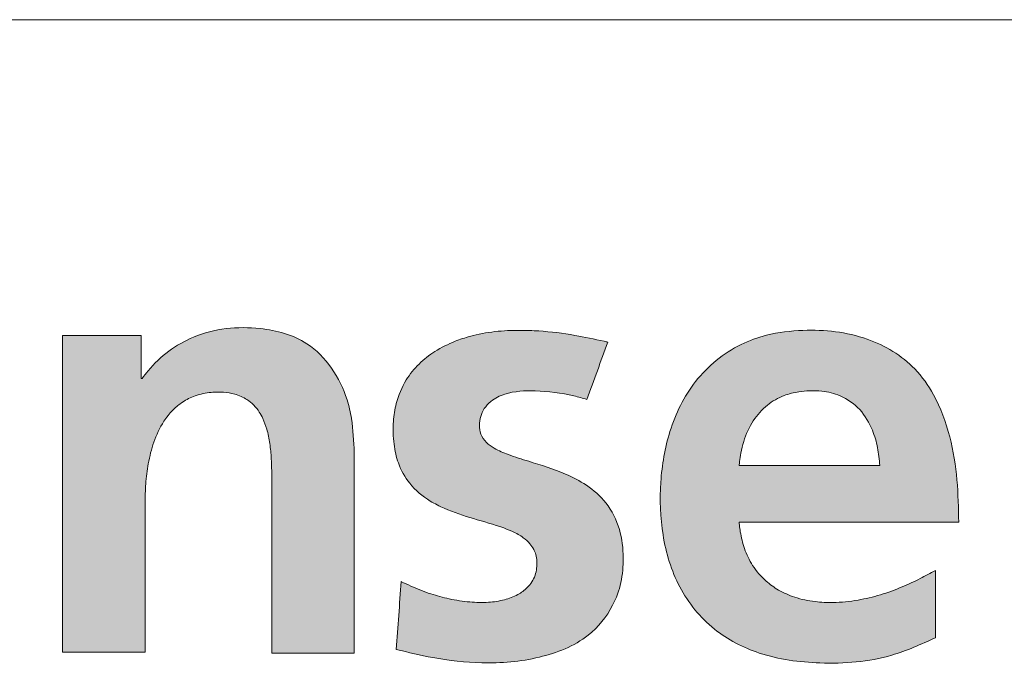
# Model space of a CAD drawing. Header units: millimetres. Extents: x 0 to 31447, y 0 to 22462.
# Tile 6 of 14: x 21611 to 22711, y 775 to 1496. Entities that reach past the tile are written whole.
import ezdxf

# ---------------------------------------------------------------- set-up
doc = ezdxf.new("R2010")
doc.units = ezdxf.units.MM
doc.header["$LTSCALE"] = 0.25

# ---------------------------------------------------------------- blocks, each defined once
blk = doc.blocks.new('LOGO_sombreado')
at = {"linetype": 'Continuous'}
h = blk.add_hatch(color=7, dxfattribs=at)
edge = h.paths.add_edge_path(flags=0)
edge.add_line((6.332, 7.108), (8.019, 7.108))
edge.add_line((8.019, 7.108), (8.019, 10.269))
edge.add_spline(control_points=[(8.019, 10.269), (8.019, 10.295), (8.02, 10.385), (8.031, 10.613), (8.076, 10.964), (8.182, 11.4), (8.354, 11.77), (8.558, 12.031), (8.76, 12.206), (9.011, 12.341), (9.31, 12.411), (9.596, 12.416), (9.859, 12.375), (10.128, 12.261), (10.314, 12.067), (10.432, 11.851), (10.51, 11.636), (10.565, 11.361), (10.591, 11.074), (10.599, 10.796), (10.599, 10.621), (10.599, 10.529)], knot_values=[0, 0, 0, 0, 0.014108, 0.050137, 0.12665, 0.210017, 0.297932, 0.350316, 0.392835, 0.445136, 0.506872, 0.560743, 0.603219, 0.653697, 0.720022, 0.747327, 0.789984, 0.846083, 0.902618, 0.949361, 1, 1, 1, 1], weights=[1, 1, 1, 1, 1, 1, 1, 1, 1, 1, 1, 1, 1, 1, 1, 1, 1, 1, 1, 1, 1, 1], degree=3, periodic=0)
edge.add_line((10.599, 10.529), (10.599, 7.09))
edge.add_line((10.599, 7.09), (12.28, 7.09))
edge.add_line((12.28, 7.09), (12.28, 11.178))
edge.add_spline(control_points=[(12.28, 11.178), (12.27, 11.411), (12.255, 11.775), (12.069, 12.584), (11.505, 13.452), (10.243, 13.792), (9.032, 13.667), (8.263, 13.102), (7.995, 12.74), (7.955, 12.686)], knot_values=[4, 4, 4, 4, 4.111727, 4.175295, 4.401008, 4.562165, 4.782362, 4.967907, 5, 5, 5, 5], weights=[1, 1, 1, 1, 1, 1, 1, 1, 1, 1], degree=3, periodic=0)
edge.add_line((7.955, 12.686), (7.933, 12.686))
edge.add_line((7.933, 12.686), (7.933, 13.567))
edge.add_line((7.933, 13.567), (6.332, 13.567))
edge.add_line((6.332, 13.567), (6.332, 7.108))
h = blk.add_hatch(color=7, dxfattribs=at)
edge = h.paths.add_edge_path(flags=0)
edge.add_spline(control_points=[(13.137, 7.167), (13.385, 7.107), (13.958, 6.969), (14.94, 6.856), (16.033, 6.948), (17.017, 7.329), (17.536, 7.963), (17.739, 8.529), (17.783, 9.059), (17.719, 9.627), (17.455, 10.158), (17.039, 10.522), (16.498, 10.799), (15.95, 10.966), (15.459, 11.117), (15.166, 11.241), (14.968, 11.379), (14.851, 11.544), (14.827, 11.735), (14.852, 11.914), (14.927, 12.086), (15.088, 12.259), (15.44, 12.427), (16.031, 12.453), (16.593, 12.386), (16.937, 12.287), (17.024, 12.262)], knot_values=[2, 2, 2, 2, 2.059912, 2.138972, 2.231529, 2.317091, 2.37896, 2.41776, 2.457291, 2.503214, 2.550983, 2.593172, 2.631209, 2.693415, 2.727668, 2.75244, 2.768008, 2.784005, 2.798244, 2.812447, 2.826168, 2.841745, 2.867174, 2.915736, 2.97856, 3, 3, 3, 3], weights=[1, 1, 1, 1, 1, 1, 1, 1, 1, 1, 1, 1, 1, 1, 1, 1, 1, 1, 1, 1, 1, 1, 1, 1, 1, 1, 1], degree=3, periodic=0)
edge.add_line((17.024, 12.262), (17.451, 13.431))
edge.add_spline(control_points=[(17.451, 13.431), (17.426, 13.436), (17.204, 13.484), (16.739, 13.586), (16.166, 13.656), (15.619, 13.675), (15.148, 13.656), (14.702, 13.572), (14.29, 13.437), (13.932, 13.26), (13.59, 12.994), (13.304, 12.64), (13.133, 12.232), (13.063, 11.783), (13.077, 11.372), (13.17, 10.934), (13.403, 10.512), (13.758, 10.218), (14.206, 9.991), (14.715, 9.826), (15.188, 9.699), (15.527, 9.565), (15.713, 9.465), (15.858, 9.337), (15.94, 9.215), (15.988, 9.093), (16.007, 8.963), (16.003, 8.82), (15.973, 8.677), (15.908, 8.54), (15.794, 8.4), (15.605, 8.267), (15.333, 8.167), (15.001, 8.115), (14.621, 8.128), (14.227, 8.187), (13.825, 8.298), (13.5, 8.424), (13.304, 8.519), (13.238, 8.551)], knot_values=[0, 0, 0, 0, 0.005653, 0.051977, 0.108664, 0.137127, 0.176746, 0.216073, 0.24029, 0.2755, 0.306859, 0.338493, 0.378336, 0.406147, 0.441816, 0.471537, 0.507617, 0.549768, 0.574349, 0.622211, 0.671374, 0.68606, 0.705384, 0.71922, 0.729875, 0.738587, 0.749066, 0.759494, 0.771085, 0.782308, 0.793676, 0.811965, 0.834198, 0.859455, 0.888117, 0.920718, 0.950113, 0.983265, 1, 1, 1, 1], weights=[1, 1, 1, 1, 1, 1, 1, 1, 1, 1, 1, 1, 1, 1, 1, 1, 1, 1, 1, 1, 1, 1, 1, 1, 1, 1, 1, 1, 1, 1, 1, 1, 1, 1, 1, 1, 1, 1, 1, 1], degree=3, periodic=0)
edge.add_line((13.238, 8.551), (13.137, 7.167))
h = blk.add_hatch(color=7, dxfattribs=at)
edge = h.paths.add_edge_path(flags=0)
edge.add_spline(control_points=[(24.607, 9.759), (24.601, 10.047), (24.588, 10.631), (24.448, 11.515), (24.168, 12.294), (23.638, 13.041), (22.71, 13.598), (21.62, 13.711), (20.745, 13.609), (19.957, 13.326), (19.182, 12.69), (18.677, 11.652), (18.495, 10.569), (18.533, 9.483), (18.852, 8.409), (19.558, 7.539), (20.591, 7.007), (21.846, 6.843), (23.097, 6.936), (23.839, 7.273), (24.132, 7.406)], knot_values=[2, 2, 2, 2, 2.046636, 2.094673, 2.144469, 2.179489, 2.241297, 2.312824, 2.353394, 2.38323, 2.447727, 2.509726, 2.566319, 2.624545, 2.684606, 2.744772, 2.800798, 2.868547, 2.948019, 3, 3, 3, 3], weights=[1, 1, 1, 1, 1, 1, 1, 1, 1, 1, 1, 1, 1, 1, 1, 1, 1, 1, 1, 1, 1], degree=3, periodic=0)
edge.add_line((24.132, 7.406), (24.132, 8.777))
edge.add_spline(control_points=[(24.132, 8.777), (24.028, 8.721), (23.807, 8.6), (23.435, 8.427), (23.014, 8.273), (22.54, 8.159), (22.092, 8.115), (21.656, 8.132), (21.279, 8.212), (20.941, 8.36), (20.642, 8.573), (20.397, 8.859), (20.229, 9.21), (20.161, 9.494), (20.136, 9.675), (20.131, 9.74), (20.129, 9.759)], knot_values=[0, 0, 0, 0, 0.070474, 0.150335, 0.244816, 0.33762, 0.440531, 0.512328, 0.597394, 0.66882, 0.731042, 0.815182, 0.890714, 0.961299, 0.988276, 1, 1, 1, 1], weights=[1, 1, 1, 1, 1, 1, 1, 1, 1, 1, 1, 1, 1, 1, 1, 1, 1], degree=3, periodic=0)
edge.add_line((20.129, 9.759), (24.607, 9.759))
edge = h.paths.add_edge_path(flags=0)
edge.add_spline(control_points=[(20.129, 10.916), (20.132, 10.942), (20.14, 11.026), (20.165, 11.19), (20.235, 11.477), (20.391, 11.829), (20.681, 12.156), (21.016, 12.344), (21.316, 12.42), (21.575, 12.442), (21.859, 12.434), (22.229, 12.348), (22.615, 12.076), (22.846, 11.677), (22.962, 11.282), (22.985, 11.037), (22.997, 10.916)], knot_values=[0, 0, 0, 0, 0.017075, 0.053986, 0.106701, 0.206715, 0.298238, 0.38232, 0.449502, 0.495974, 0.549057, 0.631866, 0.736734, 0.842394, 0.921775, 1, 1, 1, 1], weights=[1, 1, 1, 1, 1, 1, 1, 1, 1, 1, 1, 1, 1, 1, 1, 1, 1], degree=3, periodic=0)
edge.add_line((22.997, 10.916), (20.129, 10.916))
at = {"color": 7, "linetype": 'Continuous', "lineweight": 18}
blk.add_line((0, 20), (72.5, 20), dxfattribs=at)
at = {"color": 8, "linetype": 'Continuous', "lineweight": 0}
for points, knots in [([(12.28, 11.178), (12.27, 11.411), (12.255, 11.775), (12.069, 12.584), (11.505, 13.452), (10.243, 13.792), (9.032, 13.667), (8.263, 13.102), (7.995, 12.74), (7.955, 12.686)], [4, 4, 4, 4, 4.111727, 4.175295, 4.401008, 4.562165, 4.782362, 4.967907, 5, 5, 5, 5]), ([(17.451, 13.431), (17.426, 13.436), (17.204, 13.484), (16.739, 13.586), (16.166, 13.656), (15.619, 13.675), (15.148, 13.656), (14.702, 13.572), (14.29, 13.437), (13.932, 13.26), (13.59, 12.994), (13.304, 12.64), (13.133, 12.232), (13.063, 11.783), (13.077, 11.372), (13.17, 10.934), (13.403, 10.512), (13.758, 10.218), (14.206, 9.991), (14.715, 9.826), (15.188, 9.699), (15.527, 9.565), (15.713, 9.465), (15.858, 9.337), (15.94, 9.215), (15.988, 9.093), (16.007, 8.963), (16.003, 8.82), (15.973, 8.677), (15.908, 8.54), (15.794, 8.4), (15.605, 8.267), (15.333, 8.167), (15.001, 8.115), (14.621, 8.128), (14.227, 8.187), (13.825, 8.298), (13.5, 8.424), (13.304, 8.519), (13.238, 8.551)], [0, 0, 0, 0, 0.005653, 0.051977, 0.108664, 0.137127, 0.176746, 0.216073, 0.24029, 0.2755, 0.306859, 0.338493, 0.378336, 0.406147, 0.441816, 0.471537, 0.507617, 0.549768, 0.574349, 0.622211, 0.671374, 0.68606, 0.705384, 0.71922, 0.729875, 0.738587, 0.749066, 0.759494, 0.771085, 0.782308, 0.793676, 0.811965, 0.834198, 0.859455, 0.888117, 0.920718, 0.950113, 0.983265, 1, 1, 1, 1]), ([(24.607, 9.759), (24.601, 10.047), (24.588, 10.631), (24.448, 11.515), (24.168, 12.294), (23.638, 13.041), (22.71, 13.598), (21.62, 13.711), (20.745, 13.609), (19.957, 13.326), (19.182, 12.69), (18.677, 11.652), (18.495, 10.569), (18.533, 9.483), (18.852, 8.409), (19.558, 7.539), (20.591, 7.007), (21.846, 6.843), (23.097, 6.936), (23.839, 7.273), (24.132, 7.406)], [2, 2, 2, 2, 2.046636, 2.094673, 2.144469, 2.179489, 2.241297, 2.312824, 2.353394, 2.38323, 2.447727, 2.509726, 2.566319, 2.624545, 2.684606, 2.744772, 2.800798, 2.868547, 2.948019, 3, 3, 3, 3]), ([(8.019, 10.269), (8.019, 10.295), (8.02, 10.385), (8.031, 10.613), (8.076, 10.964), (8.182, 11.4), (8.354, 11.77), (8.558, 12.031), (8.76, 12.206), (9.011, 12.341), (9.31, 12.411), (9.596, 12.416), (9.859, 12.375), (10.128, 12.261), (10.314, 12.067), (10.432, 11.851), (10.51, 11.636), (10.565, 11.361), (10.591, 11.074), (10.599, 10.796), (10.599, 10.621), (10.599, 10.529)], [0, 0, 0, 0, 0.014108, 0.050137, 0.12665, 0.210017, 0.297932, 0.350316, 0.392835, 0.445136, 0.506872, 0.560743, 0.603219, 0.653697, 0.720022, 0.747327, 0.789984, 0.846083, 0.902618, 0.949361, 1, 1, 1, 1]), ([(13.137, 7.167), (13.385, 7.107), (13.958, 6.969), (14.94, 6.856), (16.033, 6.948), (17.017, 7.329), (17.536, 7.963), (17.739, 8.529), (17.783, 9.059), (17.719, 9.627), (17.455, 10.158), (17.039, 10.522), (16.498, 10.799), (15.95, 10.966), (15.459, 11.117), (15.166, 11.241), (14.968, 11.379), (14.851, 11.544), (14.827, 11.735), (14.852, 11.914), (14.927, 12.086), (15.088, 12.259), (15.44, 12.427), (16.031, 12.453), (16.593, 12.386), (16.937, 12.287), (17.024, 12.262)], [2, 2, 2, 2, 2.059912, 2.138972, 2.231529, 2.317091, 2.37896, 2.41776, 2.457291, 2.503214, 2.550983, 2.593172, 2.631209, 2.693415, 2.727668, 2.75244, 2.768008, 2.784005, 2.798244, 2.812447, 2.826168, 2.841745, 2.867174, 2.915736, 2.97856, 3, 3, 3, 3]), ([(20.129, 10.916), (20.132, 10.942), (20.14, 11.026), (20.165, 11.19), (20.235, 11.477), (20.391, 11.829), (20.681, 12.156), (21.016, 12.344), (21.316, 12.42), (21.575, 12.442), (21.859, 12.434), (22.229, 12.348), (22.615, 12.076), (22.846, 11.677), (22.962, 11.282), (22.985, 11.037), (22.997, 10.916)], [0, 0, 0, 0, 0.017075, 0.053986, 0.106701, 0.206715, 0.298238, 0.38232, 0.449502, 0.495974, 0.549057, 0.631866, 0.736734, 0.842394, 0.921775, 1, 1, 1, 1]), ([(24.132, 8.777), (24.028, 8.721), (23.807, 8.6), (23.435, 8.427), (23.014, 8.273), (22.54, 8.159), (22.092, 8.115), (21.656, 8.132), (21.279, 8.212), (20.941, 8.36), (20.642, 8.573), (20.397, 8.859), (20.229, 9.21), (20.161, 9.494), (20.136, 9.675), (20.131, 9.74), (20.129, 9.759)], [0, 0, 0, 0, 0.070474, 0.150335, 0.244816, 0.33762, 0.440531, 0.512328, 0.597394, 0.66882, 0.731042, 0.815182, 0.890714, 0.961299, 0.988276, 1, 1, 1, 1])]:
    blk.add_open_spline(points, degree=3, knots=knots, dxfattribs=at)
for points in [[(7.933, 13.567), (7.399, 13.567), (6.865, 13.567), (6.332, 13.567)], [(6.332, 13.567), (6.332, 11.414), (6.332, 9.261), (6.332, 7.108)], [(7.933, 12.686), (7.933, 12.98), (7.933, 13.273), (7.933, 13.567)], [(17.024, 12.262), (17.167, 12.652), (17.309, 13.041), (17.451, 13.431)], [(7.955, 12.686), (7.948, 12.686), (7.94, 12.686), (7.933, 12.686)], [(12.28, 7.09), (12.28, 8.453), (12.28, 9.815), (12.28, 11.178)], [(22.997, 10.916), (22.041, 10.916), (21.085, 10.916), (20.129, 10.916)], [(10.599, 10.529), (10.599, 9.383), (10.599, 8.236), (10.599, 7.09)], [(8.019, 7.108), (8.019, 8.161), (8.019, 9.215), (8.019, 10.269)], [(20.129, 9.759), (21.622, 9.759), (23.115, 9.759), (24.607, 9.759)], [(24.132, 7.406), (24.132, 7.863), (24.132, 8.32), (24.132, 8.777)], [(13.238, 8.551), (13.204, 8.09), (13.171, 7.628), (13.137, 7.167)], [(6.332, 7.108), (6.894, 7.108), (7.457, 7.108), (8.019, 7.108)], [(10.599, 7.09), (11.16, 7.09), (11.72, 7.09), (12.28, 7.09)]]:
    blk.add_open_spline(points, degree=3, dxfattribs=at)

msp = doc.modelspace()

# ---------------------------------------------------------------- block references
at = {"color": 7, "linetype": 'Continuous', "xscale": 54.78515625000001, "yscale": 54.78515625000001, "zscale": 54.78515625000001}
msp.add_blockref('LOGO_sombreado', (21312, 399.8), dxfattribs=at)

doc.saveas('drawing.dxf')
